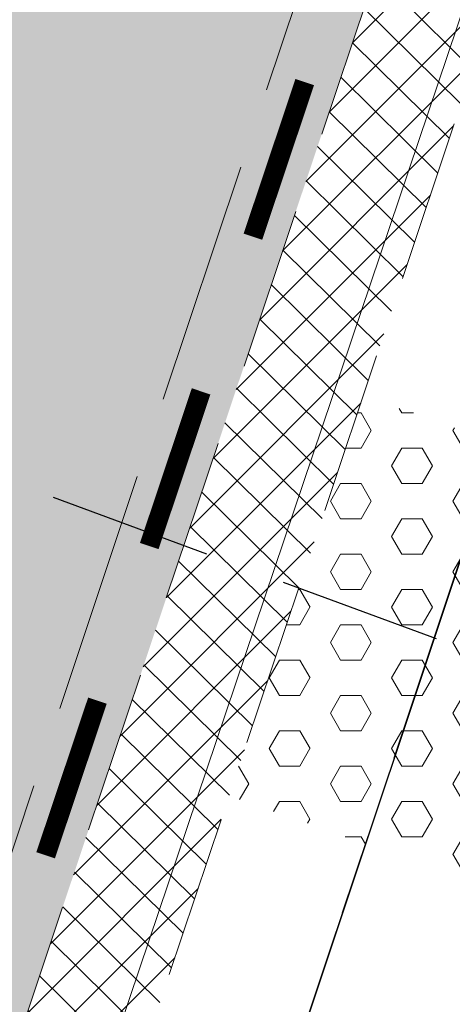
# Model space of a CAD drawing. Header units: metres. Extents: x 6599594 to 6600699, y 5687867 to 5691114.
# Tile 121 of 256: x 6599905.96 to 6599908.61, y 5688716.67 to 5688722.7. Entities that reach past the tile are written whole.
import ezdxf

# ---------------------------------------------------------------- set-up
doc = ezdxf.new("R2010")
doc.units = ezdxf.units.M
doc.header["$MEASUREMENT"] = 0
for name, pattern in [('1', [0]), ('BUG', [1.5, 1, -0.5]), ('BUW', [1.5, 1, -0.5]), ('GUK', [2, 1.5, -0.5]), ('GUZ', [1, 0.5, -0.5]), ('L_0_06', [2, 1.5, -0.5])]:
    doc.linetypes.add(name, pattern=pattern)
doc.layers.add('__gaPoziome', color=7, linetype='CONTINUOUS')
doc.layers.add('zzz.gaHSDomyslna', color=7, linetype='CONTINUOUS')
for name, color, linetype, lineweight in [('_KDPRZYKANALIK', 14, 'BUW', 30), ('_kolor chodnik', 50, '1', 5), ('_kolor jezdnia', 4, '1', 0), ('_kolor pobocze', 211, '1', 5), ('_kolor umocn', 7, '1', 5), ('_kolor zjazdy kostka', 7, '1', 5), ('_kolor ścieżka @ 1', 10, '1', 0), ('_krawedz jezdni i pobocza', 7, 'BUG', 15), ('Dzialki', 130, '1', 30), ('Kontury', 252, 'GUK', 9), ('OT_Komunikacja', 7, 'CONTINUOUS', 0), ('Uzytki', 252, 'GUZ', 9)]:
    doc.layers.add(name, color=color, linetype=linetype, lineweight=lineweight)
pattern_1 = [(45, (0, 0), (-0.1414213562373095, 0.1414213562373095), []), (135, (0, 0), (-0.1414213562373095, -0.1414213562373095), [])]

# ---------------------------------------------------------------- blocks, each defined once
blk = doc.blocks.new('*U1196')
at = {"layer": 'zzz.gaHSDomyslna', "color": 182, "const_width": 0.12}
for points in [[(-52.69400302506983, -157.4145547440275), (-53.0114367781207, -158.3628351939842)], [(-53.32887053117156, -159.3111156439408), (-53.64630428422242, -160.2593960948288)], [(-53.96373803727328, -161.2076765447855), (-54.28117179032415, -162.1559569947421)]]:
    blk.add_lwpolyline(points, dxfattribs=at)

msp = doc.modelspace()

# ---------------------------------------------------------------- hatches: boundary and pattern name
at = {"layer": '_kolor chodnik'}
h = msp.add_hatch(dxfattribs=at)
h.set_pattern_fill('ANSI37', color=256, scale=1.6)
h.set_pattern_definition(pattern_1)
h.paths.add_polyline_path([(6599849.938171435, 5688542.085872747), (6599852.232147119, 5688548.938742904), (6599853.573135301, 5688548.489851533), (6599853.827082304, 5688549.248475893), (6599851.793849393, 5688549.929093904), (6599849.895278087, 5688548.982823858), (6599847.823506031, 5688542.793750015)])
edge = h.paths.add_edge_path()
edge.add_line((6600018.106075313, 5689087.454911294), (6600022.42781917, 5689091.229234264))
edge.add_line((6600022.42781917, 5689091.229234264), (6600020.233254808, 5689093.742094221))
edge.add_line((6600020.233254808, 5689093.742094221), (6600017.159471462, 5689091.057656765))
edge.add_arc((6600023.275194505, 5689085.385140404), 8.34143334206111, 137.1531558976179, 148.8016577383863)
edge.add_line((6600016.140105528, 5689089.706021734), (6600018.106075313, 5689087.454911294))
h.paths.add_polyline_path([(6600038.501784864, 5689187.59229436), (6600037.906968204, 5689187.700586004), (6600037.638296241, 5689186.224843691), (6600038.240083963, 5689186.115282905)])
h.paths.add_polyline_path([(6600069.098302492, 5689360.276020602), (6600068.321239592, 5689360.413462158), (6600068.064048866, 5689358.936495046), (6600068.836639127, 5689358.799546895)])
h.paths.add_polyline_path([(6600082.393785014, 5689362.950258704), (6600082.941124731, 5689366.103121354), (6600081.481377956, 5689366.361351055), (6600080.923159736, 5689363.210828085)])
h.paths.add_polyline_path([(6600074.022236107, 5689388.065861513), (6600072.983907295, 5689388.249860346), (6600072.723374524, 5689386.772538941), (6600073.760538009, 5689386.588865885)])
h.paths.add_polyline_path([(6600105.602402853, 5689486.45426531), (6600106.738797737, 5689489.760539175), (6600105.28818975, 5689490.281952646), (6600104.132785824, 5689486.965912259)])
h.paths.add_polyline_path([(6600132.519778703, 5689678.737346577), (6600131.636986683, 5689678.922259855), (6600131.330470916, 5689677.453953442), (6600132.212256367, 5689677.269208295)])
h.paths.add_polyline_path([(6600156.649397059, 5689798.7449027), (6600156.48800471, 5689797.95886096), (6600157.450195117, 5689797.757316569), (6600157.615023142, 5689798.542205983)])
h.paths.add_polyline_path([(6600189.055358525, 5689948.643107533), (6600187.902868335, 5689948.884512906), (6600187.600024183, 5689947.417400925), (6600188.748131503, 5689947.176379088)])
edge = h.paths.add_edge_path()
edge.add_line((6600204.459383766, 5690032.969035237), (6600204.153258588, 5690031.227801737))
edge.add_arc((6600202.328347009, 5690027.299936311), 4.331100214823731, 41.853001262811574, 65.08011546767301, ccw=False)
edge.add_arc((6600032.903931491, 5690051.979071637), 174.020003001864, 352.8070218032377, 353.495463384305)
edge.add_arc((6600202.372679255, 5690027.343587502), 5.999999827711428, 55.12102442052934, 69.64815978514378)
edge = h.paths.add_edge_path()
edge.add_line((6600205.046027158, 5690040.265402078), (6600204.972740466, 5690038.483452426))
edge.add_arc((6600203.986269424, 5690044.401803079), 5.999999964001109, 279.4630688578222, 294.9140560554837)
edge.add_line((6600206.513819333, 5690038.960158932), (6600206.607027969, 5690041.030672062))
edge.add_arc((6600203.986269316, 5690044.401803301), 4.270000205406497, 284.3702444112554, 307.86193139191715, ccw=False)
edge = h.paths.add_edge_path()
edge.add_arc((6600203.547470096, 5690044.558759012), 6.446878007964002, 324.43500910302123, 356.20133685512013, ccw=False)
edge.add_arc((6600203.986269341, 5690044.401803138), 6.000000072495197, 323.2169970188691, 357.4193489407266)
h.paths.add_polyline_path([(6600208.910055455, 5690121.713696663), (6600208.146285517, 5690121.748120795), (6600207.125602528, 5690121.794124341), (6600209.971605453, 5690121.665851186)])
edge = h.paths.add_edge_path()
edge.add_line((6600238.769818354, 5690481.648294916), (6600240.338176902, 5690490.87374652))
edge.add_line((6600240.338176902, 5690490.87374652), (6600241.251295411, 5690510.829461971))
edge.add_line((6600241.251295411, 5690510.829461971), (6600239.524022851, 5690510.928942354))
edge.add_line((6600239.524022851, 5690510.928942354), (6600238.633343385, 5690491.167757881))
edge.add_line((6600238.633343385, 5690491.167757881), (6600234.579716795, 5690467.661262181))
edge.add_line((6600234.579716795, 5690467.661262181), (6600234.449796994, 5690464.966873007))
edge.add_arc((6600242.443669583, 5690464.607462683), 8.001948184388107, 177.4256737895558, 268.2543056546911)
edge.add_line((6600242.199903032, 5690456.609228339), (6600242.216657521, 5690457.359274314))
edge.add_line((6600242.216657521, 5690457.359274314), (6600242.305257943, 5690458.836738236))
edge.add_arc((6600242.444504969, 5690464.607952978), 5.772894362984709, 177.0298084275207, 268.6178439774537, ccw=False)
edge.add_line((6600236.679365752, 5690464.907083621), (6600236.951876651, 5690470.95443634))
edge.add_line((6600236.951876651, 5690470.95443634), (6600238.15078669, 5690478.210832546))
edge.add_line((6600238.15078669, 5690478.210832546), (6600238.769818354, 5690481.648294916))
h.paths.add_polyline_path([(6600238.769818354, 5690481.648294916), (6600238.15078669, 5690478.210832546), (6600239.670056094, 5690477.930590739), (6600240.266710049, 5690481.376366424)])
edge = h.paths.add_edge_path()
edge.add_line((6600223.366500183, 5690460.339976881), (6600223.278629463, 5690457.997544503))
edge.add_arc((6600220.967166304, 5690465.656339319), 7.999999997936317, 286.7940807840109, 300.2738222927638)
edge.add_line((6600225.000231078, 5690458.747331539), (6600225.240084, 5690461.623695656))
edge.add_arc((6600221.105749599, 5690465.648640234), 5.76999998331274, 293.06724424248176, 315.7681070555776, ccw=False)
edge = h.paths.add_edge_path()
edge.add_arc((6600220.025145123, 5690444.676291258), 5.770000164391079, 37.996647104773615, 59.94382588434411, ccw=False)
edge.add_line((6600224.572175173, 5690448.22839199), (6600224.817793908, 5690451.081798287))
edge.add_arc((6600220.025145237, 5690444.676291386), 7.999999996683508, 53.19588653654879, 68.15166733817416)
edge.add_line((6600223.00235276, 5690452.101669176), (6600222.91504296, 5690449.670427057))
edge = h.paths.add_edge_path()
edge.add_arc((6600221.105749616, 5690465.648640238), 7.999999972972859, 328.0222308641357, 357.0132597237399)
edge.add_line((6600229.094882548, 5690465.23180147), (6600229.218816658, 5690467.593604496))
edge.add_line((6600229.218816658, 5690467.593604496), (6600228.218919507, 5690467.645774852))
edge.add_line((6600228.218919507, 5690467.645774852), (6600227.891778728, 5690461.411918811))
h.paths.add_polyline_path([(6600200.980142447, 5690012.236744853), (6600202.317278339, 5690011.956662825), (6600202.522293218, 5690012.935421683), (6600201.182321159, 5690013.216097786)])
h.paths.add_polyline_path([(6600196.457878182, 5689983.98337835), (6600195.202332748, 5689984.246370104), (6600194.899091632, 5689982.777335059), (6600196.150355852, 5689982.515240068)])
edge = h.paths.add_edge_path()
edge.add_line((6600112.305909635, 5689517.991018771), (6600112.691041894, 5689519.807934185))
edge.add_line((6600112.691041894, 5689519.807934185), (6600113.245521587, 5689522.423769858))
edge.add_line((6600113.245521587, 5689522.423769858), (6600111.553124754, 5689522.782507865))
edge.add_line((6600111.553124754, 5689522.782507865), (6600107.405864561, 5689503.21722655))
edge.add_line((6600107.405864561, 5689503.21722655), (6600099.494506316, 5689480.361667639))
edge.add_line((6600099.494506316, 5689480.361667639), (6600099.182814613, 5689478.891218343))
edge.add_arc((6600107.008997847, 5689477.232359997), 8.000059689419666, 168.0325629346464, 257.7529108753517)
edge.add_line((6600105.311960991, 5689469.414366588), (6600105.784990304, 5689471.593619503))
edge.add_arc((6600107.008927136, 5689477.232314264), 5.769999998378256, 168.0321375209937, 257.7533362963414, ccw=False)
edge.add_line((6600101.364343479, 5689478.42879883), (6600101.647245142, 5689479.76342708))
edge.add_line((6600101.647245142, 5689479.76342708), (6600104.132785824, 5689486.965912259))
edge.add_line((6600104.132785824, 5689486.965912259), (6600105.28818975, 5689490.281952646))
edge.add_line((6600105.28818975, 5689490.281952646), (6600108.240043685, 5689498.809726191))
edge.add_line((6600108.240043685, 5689498.809726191), (6600112.305909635, 5689517.991018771))
h.paths.add_polyline_path([(6600136.009573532, 5689645.499114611), (6600138.333647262, 5689645.012304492), (6600138.661671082, 5689646.578318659), (6600134.869459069, 5689647.372651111)])
at = {"layer": '_kolor jezdnia'}
h = msp.add_hatch(dxfattribs=at)
h.set_pattern_fill('ANSI37', color=4, scale=3.5)
h.set_pattern_definition([(45, (0, 0), (-0.3093592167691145, 0.3093592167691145), []), (135, (0, 0), (-0.3093592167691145, -0.3093592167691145), [])])
edge = h.paths.add_edge_path()
edge.add_line((6599833.066047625, 5688539.933393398), (6599850.649511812, 5688527.983462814))
edge.add_arc((6599857.337592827, 5688536.653968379), 10.95025544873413, 169.5012687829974, 232.3548431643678, ccw=False)
edge.add_arc((6599858.085851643, 5688536.618142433), 11.69295282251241, 162.2507788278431, 169.9967502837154, ccw=False)
edge.add_line((6599846.949484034, 5688540.182754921), (6599847.823506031, 5688542.793750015))
edge.add_line((6599847.823506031, 5688542.793750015), (6599849.895278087, 5688548.982823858))
edge.add_line((6599849.895278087, 5688548.982823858), (6599852.434748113, 5688556.56906746))
edge.add_line((6599852.434748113, 5688556.56906746), (6599928.48625871, 5688783.760284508))
edge.add_line((6599928.48625871, 5688783.760284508), (6599931.025728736, 5688791.34652811))
edge.add_line((6599931.025728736, 5688791.34652811), (6599996.657773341, 5688987.411326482))
edge.add_line((6599996.657773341, 5688987.411326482), (6599999.197243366, 5688994.997570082))
edge.add_line((6599999.197243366, 5688994.997570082), (6600021.930100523, 5689062.908193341))
edge.add_line((6600021.930100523, 5689062.908193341), (6600017.620224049, 5689067.371531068))
edge.add_line((6600017.620224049, 5689067.371531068), (6600016.714558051, 5689064.654078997))
edge.add_line((6600016.714558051, 5689064.654078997), (6600012.423620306, 5689051.835617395))
edge.add_line((6600012.423620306, 5689051.835617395), (6600009.884150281, 5689044.249373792))
edge.add_line((6600009.884150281, 5689044.249373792), (6599977.53516164, 5688947.612159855))
edge.add_line((6599977.53516164, 5688947.612159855), (6599974.995691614, 5688940.025916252))
edge.add_line((6599974.995691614, 5688940.025916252), (6599942.096912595, 5688841.746295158))
edge.add_line((6599942.096912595, 5688841.746295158), (6599939.557442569, 5688834.160051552))
edge.add_line((6599939.557442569, 5688834.160051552), (6599882.679288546, 5688664.246042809))
edge.add_line((6599882.679288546, 5688664.246042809), (6599880.139818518, 5688656.659799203))
edge.add_line((6599880.139818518, 5688656.659799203), (6599852.46454386, 5688573.984527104))
edge.add_line((6599852.46454386, 5688573.984527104), (6599842.470137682, 5688544.127903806))
edge.add_arc((6599835.706422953, 5688546.652910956), 7.219660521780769, 248.5480913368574, 339.52856074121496, ccw=False)
h.paths.add_polyline_path([(6600044.653202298, 5689172.271628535), (6600046.276244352, 5689181.431901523), (6600047.759199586, 5689189.801539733), (6600051.0603021, 5689208.432603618), (6600052.368792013, 5689215.817578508), (6600054.808584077, 5689229.587499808), (6600056.11707399, 5689236.972474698), (6600057.346666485, 5689243.912161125), (6600058.655146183, 5689251.297078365), (6600058.831439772, 5689252.292060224), (6600060.098987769, 5689259.445963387), (6600060.139929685, 5689259.677035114), (6600061.407468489, 5689266.830886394), (6600072.329030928, 5689328.470998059), (6600073.637511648, 5689335.855921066), (6600077.337304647, 5689356.73715072), (6600078.820259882, 5689365.106788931), (6600081.142794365, 5689378.214921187), (6600082.538516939, 5689386.092227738), (6600095.187867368, 5689457.483787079), (6600091.082877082, 5689465.8405575), (6600089.043088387, 5689454.328211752), (6600087.870641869, 5689447.711051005), (6600087.560133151, 5689445.958573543), (6600086.562151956, 5689440.326076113), (6600082.433200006, 5689417.022719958), (6600080.95024477, 5689408.65308175), (6600077.202698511, 5689387.502337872), (6600075.719743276, 5689379.132699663), (6600073.469199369, 5689366.430874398), (6600071.986244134, 5689358.061236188), (6600069.98686466, 5689346.776955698), (6600068.591142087, 5689338.899649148), (6600065.559290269, 5689321.78820693), (6600064.163567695, 5689313.910900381), (6600059.719426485, 5689288.828650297), (6600058.323703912, 5689280.951343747), (6600057.563846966, 5689276.662793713), (6600056.168124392, 5689268.785487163), (6600054.804920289, 5689261.091711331), (6600053.409197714, 5689253.21440478), (6600053.264817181, 5689252.399536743), (6600051.869094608, 5689244.522230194), (6600051.183555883, 5689240.653124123), (6600049.787833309, 5689232.775817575), (6600046.593849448, 5689214.749319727), (6600045.198126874, 5689206.872013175), (6600044.41754409, 5689202.466488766), (6600042.934588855, 5689194.096850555), (6600036.429952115, 5689157.38538759), (6600034.946996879, 5689149.01574938), (6600030.579776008, 5689124.367629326), (6600027.529365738, 5689107.151445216), (6600024.895072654, 5689094.014582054), (6600030.583685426, 5689094.264316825), (6600032.945013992, 5689106.191885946), (6600043.170247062, 5689163.901990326)])
edge = h.paths.add_edge_path()
edge.add_line((6600111.106812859, 5689535.144351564), (6600111.256844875, 5689535.85214863))
edge.add_line((6600111.256844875, 5689535.85214863), (6600112.915748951, 5689543.678261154))
edge.add_line((6600112.915748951, 5689543.678261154), (6600117.304772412, 5689564.384094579))
edge.add_line((6600117.304772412, 5689564.384094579), (6600119.067357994, 5689572.699339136))
edge.add_line((6600119.067357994, 5689572.699339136), (6600120.087667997, 5689577.512794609))
edge.add_line((6600120.087667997, 5689577.512794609), (6600121.642890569, 5689584.849775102))
edge.add_line((6600121.642890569, 5689584.849775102), (6600128.436769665, 5689616.900852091))
edge.add_line((6600128.436769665, 5689616.900852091), (6600129.991992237, 5689624.237832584))
edge.add_line((6600129.991992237, 5689624.237832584), (6600132.660554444, 5689636.827148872))
edge.add_line((6600132.660554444, 5689636.827148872), (6600133.208838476, 5689639.444704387))
edge.add_line((6600133.208838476, 5689639.444704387), (6600134.848957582, 5689647.274775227))
edge.add_line((6600134.848957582, 5689647.274775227), (6600138.97649476, 5689666.979995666))
edge.add_line((6600138.97649476, 5689666.979995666), (6600140.51410642, 5689674.320687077))
edge.add_line((6600140.51410642, 5689674.320687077), (6600145.209128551, 5689696.735129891))
edge.add_line((6600145.209128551, 5689696.735129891), (6600146.746740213, 5689704.075821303))
edge.add_line((6600146.746740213, 5689704.075821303), (6600151.462308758, 5689726.588354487))
edge.add_line((6600151.462308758, 5689726.588354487), (6600152.999920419, 5689733.929045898))
edge.add_line((6600152.999920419, 5689733.929045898), (6600155.244070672, 5689744.642813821))
edge.add_line((6600155.244070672, 5689744.642813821), (6600156.781682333, 5689751.983505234))
edge.add_line((6600156.781682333, 5689751.983505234), (6600161.635515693, 5689775.156126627))
edge.add_line((6600161.635515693, 5689775.156126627), (6600163.378142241, 5689783.475576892))
edge.add_line((6600163.378142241, 5689783.475576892), (6600163.850769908, 5689785.731942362))
edge.add_line((6600163.850769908, 5689785.731942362), (6600167.028500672, 5689800.902704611))
edge.add_line((6600167.028500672, 5689800.902704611), (6600179.49088801, 5689860.399222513))
edge.add_line((6600179.49088801, 5689860.399222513), (6600181.233514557, 5689868.718672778))
edge.add_line((6600181.233514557, 5689868.718672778), (6600181.84713393, 5689871.648144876))
edge.add_line((6600181.84713393, 5689871.648144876), (6600183.384745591, 5689878.988836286))
edge.add_line((6600183.384745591, 5689878.988836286), (6600184.935818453, 5689886.393792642))
edge.add_line((6600184.935818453, 5689886.393792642), (6600186.575937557, 5689894.223863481))
edge.add_line((6600186.575937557, 5689894.223863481), (6600194.05133812, 5689929.912074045))
edge.add_line((6600194.05133812, 5689929.912074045), (6600195.691457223, 5689937.742144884))
edge.add_line((6600195.691457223, 5689937.742144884), (6600202.915799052, 5689972.231779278))
edge.add_line((6600202.915799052, 5689972.231779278), (6600204.555918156, 5689980.061850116))
edge.add_line((6600204.555918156, 5689980.061850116), (6600206.062781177, 5689987.255744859))
edge.add_line((6600206.062781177, 5689987.255744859), (6600207.702900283, 5689995.085815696))
edge.add_line((6600207.702900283, 5689995.085815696), (6600210.232559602, 5690007.162628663))
edge.add_line((6600210.232559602, 5690007.162628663), (6600211.694938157, 5690014.144150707))
edge.add_arc((6600028.177652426, 5690052.584442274), 187.5000004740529, 348.1696294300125, 357.4195276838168)
edge.add_line((6600215.487522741, 5690044.142720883), (6600208.310270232, 5690026.480446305))
edge.add_arc((6600032.903933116, 5690051.97907145), 177.2500013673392, 348.1696294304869, 351.7289130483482, ccw=False)
edge.add_line((6600206.38894146, 5690015.640182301), (6600205.966941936, 5690013.625519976))
edge.add_line((6600205.966941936, 5690013.625519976), (6600204.326822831, 5690005.795449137))
edge.add_line((6600204.326822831, 5690005.795449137), (6600197.076961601, 5689971.183982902))
edge.add_line((6600197.076961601, 5689971.183982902), (6600195.334335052, 5689962.864532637))
edge.add_line((6600195.334335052, 5689962.864532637), (6600193.44722506, 5689953.855305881))
edge.add_line((6600193.44722506, 5689953.855305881), (6600191.909227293, 5689946.512771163))
edge.add_line((6600191.909227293, 5689946.512771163), (6600185.496844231, 5689915.899498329))
edge.add_line((6600185.496844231, 5689915.899498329), (6600183.856521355, 5689908.068454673))
edge.add_line((6600183.856521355, 5689908.068454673), (6600182.066605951, 5689899.523243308))
edge.add_line((6600182.066605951, 5689899.523243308), (6600180.32407057, 5689891.204228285))
edge.add_line((6600180.32407057, 5689891.204228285), (6600174.320344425, 5689862.541919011))
edge.add_line((6600174.320344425, 5689862.541919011), (6600172.577809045, 5689854.222903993))
edge.add_line((6600172.577809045, 5689854.222903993), (6600163.663810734, 5689811.666703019))
edge.add_line((6600163.663810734, 5689811.666703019), (6600162.023782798, 5689803.837067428))
edge.add_line((6600162.023782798, 5689803.837067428), (6600160.924220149, 5689798.587659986))
edge.add_line((6600160.924220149, 5689798.587659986), (6600159.279208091, 5689790.734229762))
edge.add_line((6600159.279208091, 5689790.734229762), (6600157.107250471, 5689780.365115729))
edge.add_line((6600157.107250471, 5689780.365115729), (6600155.462238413, 5689772.511685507))
edge.add_line((6600155.462238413, 5689772.511685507), (6600153.380318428, 5689762.572418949))
edge.add_line((6600153.380318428, 5689762.572418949), (6600151.735124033, 5689754.718118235))
edge.add_line((6600151.735124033, 5689754.718118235), (6600148.586504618, 5689739.686336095))
edge.add_line((6600148.586504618, 5689739.686336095), (6600146.885007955, 5689731.563243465))
edge.add_line((6600146.885007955, 5689731.563243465), (6600141.75088822, 5689707.052510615))
edge.add_line((6600141.75088822, 5689707.052510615), (6600140.110896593, 5689699.223048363))
edge.add_line((6600140.110896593, 5689699.223048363), (6600133.483561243, 5689667.583574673))
edge.add_line((6600133.483561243, 5689667.583574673), (6600131.860394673, 5689659.834436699))
edge.add_line((6600131.860394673, 5689659.834436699), (6600131.740984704, 5689659.26436315))
edge.add_line((6600131.740984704, 5689659.26436315), (6600130.117814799, 5689651.515209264))
edge.add_line((6600130.117814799, 5689651.515209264), (6600127.27873359, 5689637.961189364))
edge.add_line((6600127.27873359, 5689637.961189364), (6600126.924568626, 5689636.290366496))
edge.add_line((6600126.924568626, 5689636.290366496), (6600125.166244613, 5689627.995226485))
edge.add_line((6600125.166244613, 5689627.995226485), (6600118.009503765, 5689594.232298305))
edge.add_line((6600118.009503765, 5689594.232298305), (6600116.25117975, 5689585.937158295))
edge.add_line((6600116.25117975, 5689585.937158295), (6600113.665314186, 5689573.737975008))
edge.add_line((6600113.665314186, 5689573.737975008), (6600111.898534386, 5689565.402943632))
edge.add_line((6600111.898534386, 5689565.402943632), (6600104.889982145, 5689532.339115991))
edge.add_line((6600104.889982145, 5689532.339115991), (6600103.22663594, 5689524.492047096))
edge.add_line((6600103.22663594, 5689524.492047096), (6600096.623876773, 5689493.342605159))
edge.add_line((6600096.623876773, 5689493.342605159), (6600094.968986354, 5689485.535427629))
edge.add_line((6600094.968986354, 5689485.535427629), (6600094.300101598, 5689482.379870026))
edge.add_line((6600094.300101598, 5689482.379870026), (6600099.182814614, 5689478.891218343))
edge.add_line((6600099.182814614, 5689478.891218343), (6600099.494506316, 5689480.361667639))
edge.add_line((6600099.494506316, 5689480.361667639), (6600111.106812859, 5689535.144351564))
edge = h.paths.add_edge_path()
edge.add_arc((6600239.213891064, 5690851.400367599), 10.00000000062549, -2.8342403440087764, 76.13703556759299, ccw=False)
edge.add_line((6600249.201658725, 5690850.905901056), (6600249.082723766, 5690848.503524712))
edge.add_line((6600249.082723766, 5690848.503524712), (6600247.016487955, 5690806.767468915))
edge.add_line((6600247.016487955, 5690806.767468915), (6600246.092398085, 5690789.152178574))
edge.add_line((6600246.092398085, 5690789.152178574), (6600233.768116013, 5690572.015170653))
edge.add_line((6600233.768116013, 5690572.015170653), (6600228.959056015, 5690465.296202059))
edge.add_line((6600228.959056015, 5690465.296202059), (6600234.588724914, 5690465.017134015))
edge.add_line((6600234.588724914, 5690465.017134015), (6600239.262540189, 5690571.767576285))
edge.add_line((6600239.262540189, 5690571.767576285), (6600252.50503885, 5690806.400146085))
edge.add_line((6600252.50503885, 5690806.400146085), (6600254.569211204, 5690848.094521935))
edge.add_arc((6600262.559425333, 5690847.6989487), 7.999999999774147, 76.13703557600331, 177.1657596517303, ccw=False)
edge.add_line((6600264.476229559, 5690855.465921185), (6600241.609896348, 5690861.109083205))
edge = h.paths.add_edge_path()
edge.add_line((6600250.031475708, 5690451.625307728), (6600250.231741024, 5690455.772579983))
edge.add_line((6600250.231741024, 5690455.772579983), (6600246.257763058, 5690456.417303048))
edge.add_line((6600246.257763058, 5690456.417303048), (6600242.171761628, 5690456.61060902))
edge.add_arc((6600242.563100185, 5690464.586983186), 7.985968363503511, 176.9123644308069, 267.1911945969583, ccw=False)
edge.add_line((6600234.588724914, 5690465.017134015), (6600228.959056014, 5690465.296202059))
edge.add_arc((6600220.965133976, 5690465.657286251), 8.002072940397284, 267.8289300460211, 357.413716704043, ccw=False)
edge.add_line((6600220.661989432, 5690457.660957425), (6600212.406915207, 5690458.119572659))
edge.add_line((6600212.406915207, 5690458.119572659), (6600208.431872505, 5690457.817501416))
edge.add_line((6600208.431872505, 5690457.817501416), (6600208.233912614, 5690454.548331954))
edge.add_line((6600208.233912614, 5690454.548331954), (6600212.129565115, 5690453.127270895))
edge.add_line((6600212.129565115, 5690453.127270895), (6600218.640548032, 5690452.76554962))
edge.add_line((6600218.640548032, 5690452.76554962), (6600216.486747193, 5690452.885205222))
edge.add_line((6600216.486747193, 5690452.885205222), (6600220.468905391, 5690452.663974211))
edge.add_arc((6600220.025145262, 5690444.676291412), 7.99999997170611, -0.3386579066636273, 86.8201700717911, ccw=False)
edge.add_line((6600228.025005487, 5690444.629006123), (6600227.803602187, 5690439.649256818))
edge.add_line((6600227.803602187, 5690439.649256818), (6600226.885525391, 5690435.936828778))
edge.add_line((6600226.885525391, 5690435.936828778), (6600225.534849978, 5690405.967249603))
edge.add_line((6600225.534849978, 5690405.967249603), (6600226.115199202, 5690402.187514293))
edge.add_line((6600226.115199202, 5690402.187514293), (6600213.445139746, 5690121.008786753))
edge.add_line((6600213.445139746, 5690121.008786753), (6600213.352800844, 5690118.960058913))
edge.add_line((6600213.352800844, 5690118.960058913), (6600209.980184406, 5690044.131649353))
edge.add_arc((6600203.98626942, 5690044.401803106), 5.999999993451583, 257.4162346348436, 357.41934921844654, ccw=False)
edge.add_line((6600202.679069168, 5690038.545931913), (6600201.589735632, 5690033.666039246))
edge.add_line((6600201.589735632, 5690033.666039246), (6600203.67987942, 5690033.199458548))
edge.add_arc((6600202.372679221, 5690027.343587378), 5.999999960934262, -8.27108729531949, 77.41623506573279, ccw=False)
edge.add_line((6600208.310270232, 5690026.480446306), (6600215.487522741, 5690044.142720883))
edge.add_line((6600215.487522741, 5690044.142720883), (6600216.199687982, 5690059.9446614))
edge.add_line((6600216.199687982, 5690059.9446614), (6600216.537356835, 5690067.437056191))
edge.add_line((6600216.537356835, 5690067.437056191), (6600223.893528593, 5690230.66011469))
edge.add_line((6600223.893528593, 5690230.66011469), (6600224.231197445, 5690238.152509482))
edge.add_line((6600224.231197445, 5690238.152509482), (6600233.507835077, 5690443.987992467))
edge.add_arc((6600241.499722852, 5690443.627812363), 7.999999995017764, 87.29208981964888, 177.4195277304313, ccw=False)
edge.add_line((6600241.877677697, 5690451.618879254), (6600246.021541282, 5690451.422886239))
edge.add_line((6600246.021541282, 5690451.422886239), (6600246.427694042, 5690451.44338883))
edge.add_line((6600246.427694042, 5690451.44338883), (6600246.79397003, 5690451.461878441))
edge.add_line((6600246.79397003, 5690451.461878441), (6600250.031475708, 5690451.625307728))
edge = h.paths.add_edge_path()
edge.add_line((6600007.33756506, 5689086.20374581), (6600006.980466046, 5689080.740822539))
edge.add_line((6600006.980466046, 5689080.740822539), (6600007.229745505, 5689080.720859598))
edge.add_line((6600007.229745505, 5689080.720859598), (6600008.093335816, 5689080.601653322))
edge.add_line((6600008.093335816, 5689080.601653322), (6600008.702681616, 5689080.53831051))
edge.add_arc((6600008.140193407, 5689070.554142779), 9.999999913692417, -18.557800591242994, 86.77547804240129, ccw=False)
edge.add_line((6600017.620224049, 5689067.371531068), (6600021.930100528, 5689062.908193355))
edge.add_arc((6599734.83819726, 5689159.011261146), 302.7499967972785, 341.4922000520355, 343.8640860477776)
edge.add_arc((6600034.895369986, 5689072.315877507), 9.581213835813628, 98.63328270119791, 164.5273290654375, ccw=False)
edge.add_line((6600033.457137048, 5689081.788529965), (6600033.832640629, 5689081.798737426))
edge.add_line((6600033.832640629, 5689081.798737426), (6600034.422462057, 5689082.05700874))
edge.add_line((6600034.422462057, 5689082.05700874), (6600036.833623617, 5689082.139040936))
edge.add_line((6600036.833623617, 5689082.139040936), (6600036.730225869, 5689087.148851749))
edge.add_line((6600036.730225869, 5689087.148851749), (6600036.579860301, 5689087.134303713))
edge.add_arc((6600036.479565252, 5689093.136286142), 6.002820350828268, 169.1687651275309, 270.9573417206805, ccw=False)
edge.add_line((6600030.583685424, 5689094.264316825), (6600024.895072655, 5689094.014582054))
edge.add_arc((6600015.200558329, 5689096.162123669), 9.929528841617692, 271.0943432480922, 347.5094668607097, ccw=False)
edge.add_arc((6600014.909438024, 5689089.646776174), 3.446070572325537, 264.4236009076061, 278.0194998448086, ccw=False)
edge.add_line((6600014.574573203, 5689086.217014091), (6600014.299554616, 5689086.232508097))
edge.add_line((6600014.299554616, 5689086.232508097), (6600010.474232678, 5689086.448019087))
edge.add_line((6600010.474232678, 5689086.448019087), (6600007.33756506, 5689086.20374581))
edge = h.paths.add_edge_path()
edge.add_line((6600105.490725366, 5689463.953528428), (6600106.927559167, 5689464.047234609))
edge.add_line((6600106.927559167, 5689464.047234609), (6600107.835, 5689468.66))
edge.add_line((6600107.835, 5689468.66), (6600105.311960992, 5689469.414366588))
edge.add_arc((6600107.008997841, 5689477.232359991), 8.000059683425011, 168.0325628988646, 257.75291091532, ccw=False)
edge.add_line((6600099.182814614, 5689478.891218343), (6600094.300101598, 5689482.379870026))
edge.add_arc((6600586.245114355, 5689378.104238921), 502.8750369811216, 168.032376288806, 169.9522165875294)
edge.add_line((6600091.082877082, 5689465.8405575), (6600095.187867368, 5689457.483787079))
edge.add_arc((6600103.065173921, 5689456.088064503), 8.000000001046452, 77.7533362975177, 169.9524553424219, ccw=False)
edge.add_line((6600104.762140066, 5689463.906012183), (6600105.490725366, 5689463.953528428))
at = {"layer": '_kolor pobocze'}
h = msp.add_hatch(dxfattribs=at)
h.set_pattern_fill('ANSI37', color=256, scale=1.6)
h.set_pattern_definition(pattern_1)
h.paths.add_polyline_path([(6599932.280385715, 5688783.281118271), (6599932.51846103, 5688783.99232861), (6599930.384830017, 5688784.706554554), (6599928.486258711, 5688783.760284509), (6599900.424162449, 5688699.929447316), (6599901.135372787, 5688699.691372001), (6599929.09885504, 5688783.227616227), (6599930.441347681, 5688783.896730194)])
h.paths.add_polyline_path([(6599863.82305472, 5688584.885679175), (6599865.662092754, 5688584.270067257), (6599865.900168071, 5688584.981277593), (6599863.766537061, 5688585.69550354), (6599861.867965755, 5688584.749233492), (6599852.434748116, 5688556.569067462), (6599852.907883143, 5688555.61978181), (6599862.297350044, 5688583.669249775), (6599862.358334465, 5688583.85143058), (6599862.480562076, 5688584.216565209)])
h.paths.add_polyline_path([(6599865.891775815, 5688591.038664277), (6599865.217260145, 5688592.39199476), (6599901.135372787, 5688699.691372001), (6599900.424162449, 5688699.929447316), (6599864.407435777, 5688592.335477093), (6599865.353705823, 5688590.436905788), (6599867.487336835, 5688589.722679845), (6599867.72541215, 5688590.433890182)])
at = {"layer": '_kolor umocn', "ltscale": 0.5}
h = msp.add_hatch(dxfattribs=at)
h.set_pattern_fill('HEX', color=256)
h.set_pattern_definition([(0, (-327.1969357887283, -1987.630008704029), (0, 0.2165063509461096), [0.125, -0.25]), (120, (-327.1969357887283, -1987.630008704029), (-0.1875, -0.1082531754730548), [0.1249999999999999, -0.2499999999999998]), (60, (-327.0719357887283, -1987.630008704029), (-0.1875, 0.1082531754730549), [0.125, -0.25])])
h.paths.add_polyline_path([(6599910.32895394, 5688719.5950313), (6599908.066875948, 5688720.39808284), (6599907.244726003, 5688717.942046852), (6599909.511533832, 5688717.153124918)])
at = {"layer": '_kolor zjazdy kostka'}
h = msp.add_hatch(dxfattribs=at)
h.set_pattern_fill('ANSI37', color=256, scale=1.6)
h.set_pattern_definition(pattern_1)
h.paths.add_polyline_path([(6600244.137440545, 5690813.934732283), (6600242.369522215, 5690814.022127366), (6600242.097568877, 5690808.528921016), (6600243.865482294, 5690808.441426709)])
h.paths.add_polyline_path([(6600247.012128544, 5690806.679412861), (6600247.442736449, 5690815.377295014), (6600247.393289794, 5690814.378518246), (6600247.113277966, 5690808.722537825)])
h.paths.add_polyline_path([(6600242.297085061, 5690788.088808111), (6600240.958726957, 5690788.155683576), (6600240.648818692, 5690782.664569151), (6600241.987258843, 5690782.599147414)])
h.paths.add_polyline_path([(6600245.558275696, 5690780.919298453), (6600246.037231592, 5690789.405686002), (6600244.985820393, 5690788.453468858), (6600244.612601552, 5690781.981345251)])
h.paths.add_polyline_path([(6600241.348405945, 5690723.711515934), (6600242.272017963, 5690722.691689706), (6600242.749709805, 5690731.155680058), (6600241.698138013, 5690730.203317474), (6600241.472690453, 5690726.27550499)])
h.paths.add_polyline_path([(6600225.772794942, 5690394.589141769), (6600224.731429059, 5690393.637598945), (6600224.461246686, 5690387.644646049), (6600225.412923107, 5690386.603142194)])
h.paths.add_polyline_path([(6600223.012390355, 5690333.280720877), (6600223.372595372, 5690341.272607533), (6600222.32835346, 5690340.318436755), (6600222.058239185, 5690334.324941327)])
h.paths.add_polyline_path([(6600215.496388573, 5690166.390602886), (6600215.856593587, 5690174.382489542), (6600214.812834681, 5690173.428760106), (6600214.542018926, 5690167.435062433)])
h.paths.add_polyline_path([(6600212.446537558, 5690121.053392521), (6600213.399499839, 5690120.010473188), (6600213.788744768, 5690128.503024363), (6600212.745135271, 5690127.54943145)])
h.paths.add_polyline_path([(6600209.977420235, 5690121.665589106), (6600210.225142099, 5690127.162117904), (6600207.346107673, 5690127.291879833), (6600207.119593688, 5690121.794395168)])
h.paths.add_polyline_path([(6600207.950178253, 5690070.725854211), (6600204.880846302, 5690070.828947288), (6600204.643784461, 5690065.333808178), (6600207.702521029, 5690065.204598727)])
h.paths.add_polyline_path([(6600200.981479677, 5690012.236464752), (6600199.969248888, 5690007.339980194), (6600201.282587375, 5690007.064882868), (6600202.31726072, 5690011.956666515)])
h.paths.add_polyline_path([(6600193.613960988, 5689970.406358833), (6600192.398010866, 5689970.660657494), (6600191.286205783, 5689965.274578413), (6600192.486379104, 5689965.023185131)])
h.paths.add_polyline_path([(6600189.061271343, 5689948.671423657), (6600189.98413328, 5689953.050774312), (6600188.818902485, 5689953.32186217), (6600187.908781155, 5689948.91282903)])
h.paths.add_polyline_path([(6600180.976201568, 5689915.317449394), (6600179.952861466, 5689910.421322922), (6600181.008474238, 5689910.200199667), (6600182.033843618, 5689915.09540201)])
h.paths.add_polyline_path([(6600176.508279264, 5689893.538690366), (6600177.476023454, 5689893.335973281), (6600178.603605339, 5689898.719146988), (6600177.636002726, 5689898.922290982)])
h.paths.add_polyline_path([(6600179.28182965, 5689859.401159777), (6600180.522246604, 5689860.211927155), (6600181.057490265, 5689860.561775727), (6600183.598022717, 5689860.029600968), (6600184.726606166, 5689865.412570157), (6600182.186324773, 5689865.943033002), (6600181.604764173, 5689866.832779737), (6600181.024456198, 5689867.720610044)])
h.paths.add_polyline_path([(6600160.200810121, 5689810.862606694), (6600159.232772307, 5689811.065842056), (6600158.207991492, 5689806.171529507), (6600159.175735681, 5689805.968812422)])
h.paths.add_polyline_path([(6600156.49391753, 5689797.987177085), (6600155.463416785, 5689793.068691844), (6600156.431160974, 5689792.865974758), (6600157.461419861, 5689797.784520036)])
edge = h.paths.add_edge_path()
edge.add_arc((6600173.111981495, 5689800.679690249), 5.999999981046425, 204.673115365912, 239.5411154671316, ccw=False)
edge.add_arc((6600173.162096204, 5689800.685330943), 6.047914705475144, 168.3203586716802, 204.5234866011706, ccw=False)
edge.add_line((6600167.239404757, 5689801.9096668), (6600163.651667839, 5689784.781499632))
edge.add_arc((6600169.524220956, 5689783.551410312), 5.999999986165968, 139.2146049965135, 168.1696294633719, ccw=False)
edge.add_arc((6600169.524220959, 5689783.551410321), 5.999999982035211, 96.80962310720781, 139.2146050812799, ccw=False)
edge.add_line((6600168.812796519, 5689789.509083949), (6600170.070461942, 5689795.507731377))
h.paths.add_polyline_path([(6600163.526364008, 5689776.866746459), (6600166.051243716, 5689776.337874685), (6600167.179826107, 5689781.720838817), (6600164.653945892, 5689782.249920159), (6600163.941148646, 5689783.340449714), (6600163.493329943, 5689784.025580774), (6600161.750703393, 5689775.706130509), (6600162.438017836, 5689776.155376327)])
h.paths.add_polyline_path([(6600152.614191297, 5689774.643430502), (6600153.639138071, 5689779.536616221), (6600152.646757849, 5689779.744928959), (6600151.646447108, 5689774.846147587)])
h.paths.add_polyline_path([(6600150.121074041, 5689767.466820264), (6600148.177624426, 5689758.16795459), (6600149.115997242, 5689757.971390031), (6600151.066362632, 5689767.268392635)])
h.paths.add_polyline_path([(6600142.970741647, 5689739.332500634), (6600141.888449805, 5689734.142420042), (6600144.036614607, 5689733.695518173), (6600145.123068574, 5689738.882330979)])
h.paths.add_polyline_path([(6600136.256357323, 5689701.052153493), (6600137.154085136, 5689700.864096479), (6600138.287960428, 5689706.274871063), (6600137.386492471, 5689706.464182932)])
h.paths.add_polyline_path([(6600130.081494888, 5689667.099389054), (6600129.212847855, 5689667.281639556), (6600128.083282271, 5689661.898895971), (6600128.953953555, 5689661.716447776)])
h.paths.add_polyline_path([(6600128.397394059, 5689659.030340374), (6600127.554144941, 5689659.207226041), (6600126.49340855, 5689653.810049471), (6600127.269860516, 5689653.647397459)])
h.paths.add_polyline_path([(6600134.990411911, 5689640.633636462), (6600137.30714639, 5689640.148363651), (6600138.339560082, 5689645.040620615), (6600136.015486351, 5689645.500958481), (6600135.435178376, 5689646.388788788), (6600134.8548704, 5689647.276619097), (6600133.214751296, 5689639.446548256), (6600134.102581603, 5689640.026856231)])
h.paths.add_polyline_path([(6600122.164164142, 5689634.294831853), (6600121.024067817, 5689628.914244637), (6600122.015114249, 5689628.705875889), (6600123.155614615, 5689634.086346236)])
h.paths.add_polyline_path([(6600114.54207576, 5689593.450769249), (6600113.493359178, 5689593.398339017), (6600112.364315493, 5689588.045694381), (6600113.29076438, 5689587.54753241)])
h.paths.add_polyline_path([(6600110.194543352, 5689572.941097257), (6600109.20781945, 5689573.148880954), (6600108.067717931, 5689567.768269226), (6600109.05014319, 5689567.535215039)])
h.paths.add_polyline_path([(6600119.083213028, 5689565.540446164), (6600119.089125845, 5689565.542290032), (6600121.462438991, 5689565.065690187), (6600122.598093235, 5689570.447168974), (6600120.229622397, 5689570.949214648), (6600119.651446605, 5689571.8119627), (6600119.073270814, 5689572.727655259), (6600117.310757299, 5689564.412754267)])
h.paths.add_polyline_path([(6600101.698666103, 5689532.937884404), (6600100.730666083, 5689533.141679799), (6600099.694214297, 5689528.250234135), (6600100.669121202, 5689528.045267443)])
h.paths.add_polyline_path([(6600094.064021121, 5689496.827028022), (6600093.080194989, 5689497.033910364), (6600092.036590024, 5689492.143967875), (6600093.038865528, 5689491.933250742)])
h.paths.add_polyline_path([(6600083.709836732, 5689453.74980843), (6600082.738586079, 5689448.336231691), (6600084.647281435, 5689448.027407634), (6600085.606840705, 5689453.416583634)])
h.paths.add_polyline_path([(6600084.434394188, 5689446.82589514), (6600083.348896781, 5689447.018140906), (6600082.567374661, 5689442.58660872), (6600083.649300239, 5689442.394910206)])
h.paths.add_polyline_path([(6600078.04194071, 5689410.721110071), (6600078.996952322, 5689416.137564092), (6600078.054833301, 5689416.304853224), (6600077.111232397, 5689410.886043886)])
h.paths.add_polyline_path([(6600072.911565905, 5689386.768652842), (6600071.960466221, 5689381.312635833), (6600072.800073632, 5689381.16322159), (6600073.766450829, 5689386.590709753)])
h.paths.add_polyline_path([(6600082.887400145, 5689379.432062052), (6600085.278102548, 5689379.03494316), (6600086.160383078, 5689383.956496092), (6600083.759726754, 5689384.355378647), (6600083.152078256, 5689385.224725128), (6600082.544429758, 5689386.094071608), (6600081.148707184, 5689378.216765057), (6600082.018053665, 5689378.824413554)])
h.paths.add_polyline_path([(6600080.731401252, 5689363.247695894), (6600080.041469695, 5689363.369939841), (6600079.433821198, 5689364.239286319), (6600078.8261727, 5689365.1086328), (6600077.343217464, 5689356.73899459), (6600078.212563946, 5689357.346643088), (6600079.081910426, 5689357.954291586), (6600081.429189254, 5689357.564866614), (6600082.388748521, 5689362.980514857)])
h.paths.add_polyline_path([(6600069.104215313, 5689360.304336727), (6600070.063917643, 5689365.720487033), (6600069.2708267, 5689365.861009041), (6600068.327152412, 5689360.441778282)])
h.paths.add_polyline_path([(6600066.550616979, 5689345.891799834), (6600065.546169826, 5689346.069805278), (6600064.677796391, 5689341.145792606), (6600065.678290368, 5689340.968483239)])
h.paths.add_polyline_path([(6600061.138656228, 5689321.077501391), (6600060.270282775, 5689316.15348863), (6600061.250715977, 5689315.979734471), (6600062.127590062, 5689320.902245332)])
h.paths.add_polyline_path([(6600055.325252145, 5689288.11325564), (6600054.456878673, 5689283.189242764), (6600055.410852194, 5689283.020177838), (6600056.283178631, 5689287.917022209)])
h.paths.add_polyline_path([(6600048.045675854, 5689182.819289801), (6600050.371939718, 5689182.407116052), (6600051.31444535, 5689187.67761207), (6600048.980409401, 5689188.064690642), (6600048.372760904, 5689188.934037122), (6600047.765112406, 5689189.803383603), (6600046.306982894, 5689181.603992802), (6600046.972918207, 5689182.069462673)])
h.paths.add_polyline_path([(6600040.943690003, 5689201.374141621), (6600039.339175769, 5689201.66987967), (6600038.429882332, 5689196.244216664), (6600039.984130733, 5689195.958493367)])
h.paths.add_polyline_path([(6600032.993704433, 5689156.473759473), (6600032.278185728, 5689156.600537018), (6600031.299242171, 5689151.188930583), (6600032.034145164, 5689151.058111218)])
h.paths.add_polyline_path([(6600026.309179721, 5689123.603833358), (6600025.417362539, 5689118.683970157), (6600026.271201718, 5689118.532684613), (6600027.143528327, 5689123.456001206)])
h.paths.add_polyline_path([(6600013.302986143, 5689054.462576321), (6600015.842456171, 5689062.048819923), (6600014.576741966, 5689061.417973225), (6600012.672139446, 5689055.728290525)])
h.paths.add_polyline_path([(6599974.547216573, 5688938.686171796), (6599977.086686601, 5688946.272415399), (6599975.820972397, 5688945.641568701), (6599973.916369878, 5688939.951886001)])
h.paths.add_polyline_path([(6599942.102825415, 5688841.748139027), (6599940.837111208, 5688841.117292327), (6599938.932508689, 5688835.427609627), (6599939.563355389, 5688834.161895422)])
h.paths.add_polyline_path([(6599882.685201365, 5688664.247886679), (6599881.419487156, 5688663.617039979), (6599879.514884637, 5688657.927357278), (6599880.145731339, 5688656.661643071)])
h.paths.add_polyline_path([(6599851.799762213, 5688549.930937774), (6599853.832995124, 5688549.250319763), (6599855.42016389, 5688553.991722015), (6599853.386930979, 5688554.672340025), (6599852.913795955, 5688555.621625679), (6599852.440660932, 5688556.570911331), (6599849.901190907, 5688548.984667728)])
h.paths.add_polyline_path([(6600233.581687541, 5690586.458647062), (6600234.520016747, 5690585.337735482), (6600234.976631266, 5690593.428266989), (6600233.922640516, 5690592.499827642)])
h.paths.add_polyline_path([(6600231.72837122, 5690526.750719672), (6600230.676277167, 5690525.793817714), (6600230.420013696, 5690519.782861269), (6600231.363586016, 5690518.655686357)])
h.paths.add_polyline_path([(6600237.577122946, 5690639.505119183), (6600236.516490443, 5690638.540451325), (6600236.176926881, 5690632.541599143), (6600237.1204992, 5690631.41442423)])
h.paths.add_polyline_path([(6600238.927801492, 5690681.139540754), (6600239.8637879, 5690680.021427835), (6600240.320411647, 5690688.112122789), (6600239.268317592, 5690687.155220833)])
h.paths.add_polyline_path([(6600218.12228406, 5690224.814875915), (6600217.079933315, 5690223.86243318), (6600216.809648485, 5690217.865326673), (6600217.762143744, 5690216.822918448)])
h.paths.add_polyline_path([(6600219.363739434, 5690274.535639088), (6600220.31588625, 5690273.493612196), (6600220.675810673, 5690281.480778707), (6600219.633750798, 5690280.528598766)])
h.paths.add_polyline_path([(6600168.759867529, 5689856.554734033), (6600169.729143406, 5689856.3516961), (6600170.857343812, 5689861.737822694), (6600169.889741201, 5689861.940966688)])
h.paths.add_polyline_path([(6600168.841833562, 5689852.115601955), (6600167.871405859, 5689852.319339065), (6600166.844894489, 5689847.425845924), (6600167.816759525, 5689847.221809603)])
at = {"layer": '_kolor ścieżka @ 1'}
h = msp.add_hatch(dxfattribs=at)
h.set_pattern_fill('ANSI37', color=10, scale=1.8)
h.set_pattern_definition([(45, (0, 0), (-0.1590990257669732, 0.1590990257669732), []), (135, (0, 0), (-0.1590990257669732, -0.1590990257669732), [])])
edge = h.paths.add_edge_path()
edge.add_line((6599877.145262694, 5688659.244027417), (6599854.614951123, 5688591.938475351))
edge.add_line((6599854.614951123, 5688591.938475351), (6599854.214414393, 5688589.387325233))
edge.add_line((6599854.214414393, 5688589.387325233), (6599839.435327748, 5688545.233719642))
edge.add_arc((6599834.523035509, 5688547.748213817), 5.518450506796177, 246.51508714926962, 332.8930934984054, ccw=False)
edge.add_line((6599832.323891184, 5688542.686883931), (6599836.925902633, 5688539.594394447))
edge.add_arc((6599835.881373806, 5688546.52869976), 7.012533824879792, 278.5661808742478, 339.9794081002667)
edge.add_line((6599842.470137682, 5688544.127903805), (6599857.359687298, 5688588.607952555))
edge.add_line((6599857.359687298, 5688588.607952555), (6599857.303782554, 5688591.591210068))
edge.add_line((6599857.303782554, 5688591.591210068), (6599879.508971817, 5688657.925513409))
edge.add_line((6599879.508971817, 5688657.925513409), (6599879.193548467, 5688658.558370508))
edge.add_line((6599879.193548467, 5688658.558370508), (6599877.145262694, 5688659.244027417))
h.paths.add_polyline_path([(6599879.193548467, 5688658.558370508), (6599879.508971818, 5688657.925513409), (6599881.413574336, 5688663.615196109), (6599880.780717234, 5688663.299772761), (6599878.732431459, 5688663.985429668), (6599877.145262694, 5688659.244027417)])
h.paths.add_polyline_path([(6599938.92659587, 5688835.425765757), (6599938.611172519, 5688836.058622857), (6599936.562886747, 5688836.744279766), (6599878.732431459, 5688663.985429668), (6599880.780717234, 5688663.299772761), (6599881.413574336, 5688663.615196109)])
h.paths.add_polyline_path([(6599974.364844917, 5688941.291630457), (6599974.049421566, 5688941.924487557), (6599972.001135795, 5688942.610144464), (6599936.562886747, 5688836.744279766), (6599938.611172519, 5688836.058622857), (6599938.92659587, 5688835.425765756)])
h.paths.add_polyline_path([(6599974.049421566, 5688941.924487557), (6599974.364844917, 5688941.291630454), (6600009.253303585, 5689045.515087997), (6600008.937880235, 5689046.147945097), (6600006.889594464, 5689046.833602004), (6599972.001135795, 5688942.610144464)])
h.paths.add_polyline_path([(6600008.937880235, 5689046.147945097), (6600009.253303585, 5689045.515087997), (6600011.157906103, 5689051.204770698), (6600010.525049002, 5689050.889347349), (6600008.476763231, 5689051.575004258), (6600006.889594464, 5689046.833602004)])
edge = h.paths.add_edge_path()
edge.add_arc((6599858.085851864, 5688536.618142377), 11.69295304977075, 162.2507788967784, 169.9967501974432)
edge.add_line((6599846.570656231, 5688538.649255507), (6599849.824991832, 5688528.706403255))
edge.add_line((6599849.824991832, 5688528.706403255), (6599853.13552, 5688528.731057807))
edge.add_line((6599853.13552, 5688528.731057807), (6599849.868997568, 5688538.728963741))
edge.add_line((6599849.868997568, 5688538.728963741), (6599850.886451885, 5688541.768438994))
edge.add_line((6599850.886451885, 5688541.768438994), (6599849.938171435, 5688542.085872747))
edge.add_line((6599849.938171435, 5688542.085872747), (6599847.823506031, 5688542.793750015))
edge.add_line((6599847.823506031, 5688542.793750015), (6599846.949484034, 5688540.182754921))
edge = h.paths.add_edge_path()
edge.add_arc((6600008.743460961, 5689068.123037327), 7.659999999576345, 341.4922000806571, 372.1491631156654)
edge.add_line((6600016.231900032, 5689069.735141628), (6600014.371922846, 5689078.374983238))
edge.add_arc((6600008.140193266, 5689070.554142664), 10.00000004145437, 51.45178747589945, 78.26461791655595)
edge.add_line((6600010.174112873, 5689080.345116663), (6600010.018184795, 5689077.57739322))
edge.add_arc((6600009.814745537, 5689075.098871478), 2.486856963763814, 14.594442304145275, 85.30763078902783, ccw=False)
edge.add_line((6600012.221360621, 5689075.725498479), (6600013.747330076, 5689068.63716722))
edge.add_line((6600013.747330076, 5689068.63716722), (6600013.596857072, 5689066.921144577))
edge.add_line((6600013.596857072, 5689066.921144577), (6600008.476763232, 5689051.575004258))
edge.add_line((6600008.476763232, 5689051.575004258), (6600010.525049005, 5689050.889347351))
edge.add_line((6600010.525049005, 5689050.889347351), (6600011.157906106, 5689051.204770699))
edge.add_line((6600011.157906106, 5689051.204770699), (6600016.007289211, 5689065.69149478))

# ---------------------------------------------------------------- linework, layer by layer
at = {"layer": '_KDPRZYKANALIK'}
msp.add_line((6599901.947140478, 5688721.333020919), (6599908.51364357, 5688718.90793594), dxfattribs=at)
at = {"layer": '_krawedz jezdni i pobocza'}
for p, q in [((6600021.930100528, 5689062.908193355), (6599864.407435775, 5688592.335477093)), ((6599929.098855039, 5688783.227616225), (6599865.217260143, 5688592.391994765))]:
    msp.add_line(p, q, dxfattribs=at)
at = {"layer": 'Dzialki', "linetype": 'CONTINUOUS'}
msp.add_line((6599862.41, 5688580.589999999), (6600029.36, 5689081.599999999), dxfattribs=at)
at = {"layer": 'Kontury', "flags": 128}
msp.add_lwpolyline([(6599964.37, 5688886.570000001), (6599896.49, 5688682.87)], dxfattribs=at)
at = {"layer": 'OT_Komunikacja', "linetype": 'L_0_06', "flags": 128}
msp.add_lwpolyline([(6599830.381, 5688541.518), (6599832.43, 5688540.17), (6599834.032999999, 5688539.808999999), (6599835.899000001, 5688539.769), (6599838.229, 5688540.283), (6599839.801, 5688541.378), (6599840.957000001, 5688542.641999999), (6599841.946, 5688544.233), (6599842.981, 5688546.463000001), (6599844.54, 5688549.766), (6599847.802, 5688558.673999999), (6599859.215999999, 5688593.004), (6599869.316, 5688623.313), (6599880.054, 5688655.461), (6599887.112, 5688676.928000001), (6599898.514, 5688710.594), (6599908.271, 5688739.608), (6599919.396, 5688772.84), (6599928.325, 5688799.898), (6599938.810999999, 5688831.006), (6599950.421, 5688865.375999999), (6599958.497000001, 5688888.960999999), (6599970.528, 5688925.428), (6599978.860999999, 5688950.605999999), (6599989.609, 5688982.858000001), (6599998.617999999, 5689010.071000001), (6600012.734, 5689051.822999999), (6600018.488999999, 5689069.467), (6600021.036000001, 5689068.575), (6600023.247, 5689067.867), (6600017.518000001, 5689050.600999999), (6600003.368, 5689008.782), (6599994.355999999, 5688981.576999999), (6599983.461999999, 5688948.918999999), (6599975.107999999, 5688923.722000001), (6599962.815999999, 5688887.686), (6599954.794, 5688863.779), (6599943.492999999, 5688829.895), (6599932.869999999, 5688798.349000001), (6599924.065999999, 5688771.694), (6599912.638000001, 5688737.741999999), (6599903.06, 5688709.048), (6599891.75, 5688675.233), (6599884.692999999, 5688654.154), (6599873.725, 5688621.617999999), (6599863.844999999, 5688591.383), (6599852.386, 5688557.182000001), (6599849.157, 5688547.781999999), (6599847.243, 5688541.844999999), (6599846.552, 5688538.332), (6599846.448, 5688536.110000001), (6599846.752000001, 5688533.656), (6599847.53, 5688531.899), (6599849.014000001, 5688530.028), (6599851.005, 5688527.600999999), (6599864.999, 5688518.208), (6599870.235, 5688514.64), (6599868.129999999, 5688511.801), (6599866.941, 5688509.679), (6599847.255, 5688522.615000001), (6599839.452999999, 5688528.171), (6599826.778999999, 5688536.641), (6599806.084999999, 5688550.355000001), (6599808.095, 5688552.987), (6599809.804999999, 5688555.463000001)], close=True, dxfattribs=at)
at = {"layer": 'OT_Komunikacja', "linetype": 'Continuous', "flags": 128}
msp.add_lwpolyline([(6599957.901999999, 5688862.553999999), (6599946.478, 5688828.588999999), (6599936.275000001, 5688797.824), (6599926.778, 5688770.843999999), (6599915.355, 5688736.855000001), (6599905.953, 5688708.117), (6599895.899, 5688677.673), (6599894.707, 5688674.2), (6599887.480999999, 5688653.366000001), (6599876.454, 5688621.082), (6599866.355, 5688590.394), (6599864.541, 5688590.985000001), (6599874.723, 5688621.278), (6599885.417, 5688653.937999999), (6599892.849999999, 5688674.877000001), (6599903.952, 5688708.738), (6599913.594, 5688737.356), (6599924.864000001, 5688771.427), (6599934.164, 5688798.044999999), (6599944.246000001, 5688829.515), (6599955.821999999, 5688863.105)], dxfattribs=at)
at = {"layer": 'Uzytki', "flags": 128}
msp.add_lwpolyline([(6599964.37, 5688886.570000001), (6599896.49, 5688682.87)], dxfattribs=at)

# ---------------------------------------------------------------- block references
at = {"layer": '__gaPoziome'}
msp.add_blockref('*U1196', (6599960.402474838, 5688879.734715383), dxfattribs=at)

doc.saveas('drawing.dxf')
